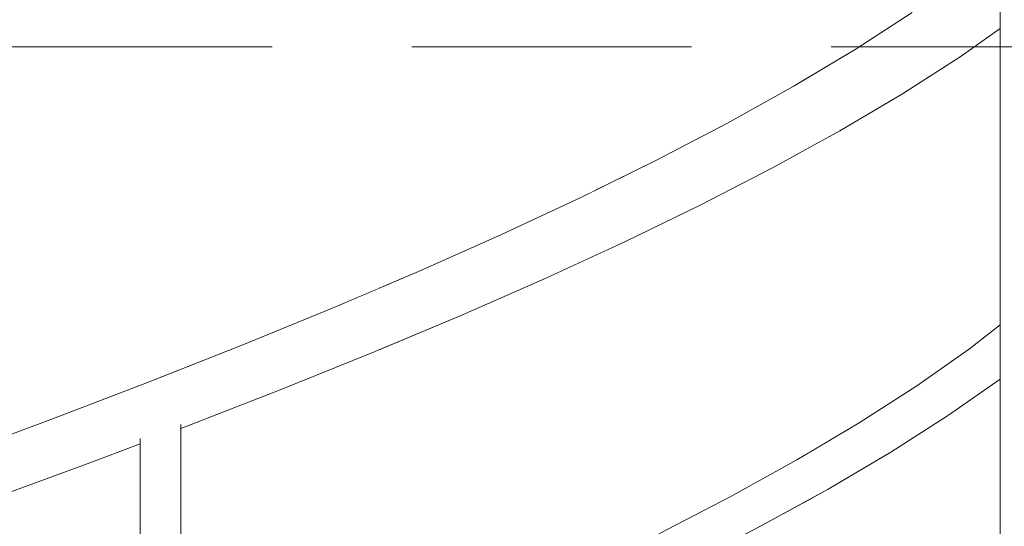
# Model space of a CAD drawing. Header units: centimetres. Extents: x 13236 to 130629, y -361 to 3059.
# Tile 61 of 71: x 77097 to 77161, y 877 to 910. Entities that reach past the tile are written whole.
import ezdxf

# ---------------------------------------------------------------- set-up
doc = ezdxf.new("R2010")
doc.units = ezdxf.units.CM
doc.header["$MEASUREMENT"] = 0
doc.linetypes.add('Przerywana gęsta', pattern=[13.5, 9, -4.5])
doc.linetypes.add('Wipeout_Contour', pattern=[100, 0, -100])
doc.layers.add('0_Nr_pióra__103', color=7, linetype='Continuous', lineweight=5)
doc.layers.add('inw_ściany zewnętrzne_Nr_pióra__61', color=251, linetype='Continuous', lineweight=13)
doc.layers.add('inw_schody zewnętrzne', color=7, linetype='Continuous')

msp = doc.modelspace()

# ---------------------------------------------------------------- wipeouts: each hides what was drawn before it
at = {"linetype": 'Wipeout_Contour', "ltscale": 1465001.615755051}
msp.add_wipeout([(77091.32, 908.309), (77091.32, 806.309), (77106.014, 806.309), (77106.014, 811.309), (77098.207, 811.309), (77098.207, 851.309), (77098.273, 852.696), (77098.469, 854.069), (77098.793, 855.416), (77099.244, 856.722), (77099.815, 857.974), (77100.501, 859.161), (77101.296, 860.271), (77102.192, 861.293), (77103.18, 862.216), (77104.25, 863.032), (77105.392, 863.732), (77106.014, 864.032), (77106.014, 908.309)], dxfattribs=at).dxf.layer = 'inw_schody zewnętrzne'
at = {"linetype": 'Wipeout_Contour', "ltscale": 1620043.089257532}
msp.add_wipeout([(77143.406, 854.069), (77143.585, 852.696), (77143.645, 851.309), (77143.645, 811.309), (77134.267, 811.309), (77134.267, 806.309), (77147.705, 806.309), (77147.705, 908.309), (77134.267, 908.309), (77134.267, 864.916), (77134.84, 864.761), (77135.983, 864.311), (77137.081, 863.732), (77138.124, 863.032), (77139.102, 862.216), (77140.004, 861.293), (77140.823, 860.271), (77141.549, 859.161), (77142.176, 857.974), (77142.698, 856.722), (77143.109, 855.416)], dxfattribs=at).dxf.layer = 'inw_schody zewnętrzne'

# ---------------------------------------------------------------- next in the draw order: wipeouts: each hides what was drawn before it
at = {"linetype": 'Wipeout_Contour', "ltscale": 231305.667541}
msp.add_wipeout([(77093.659, 879.062), (77095.06, 879.062), (77101.57, 881.446)], dxfattribs=at)
at = {"linetype": 'Wipeout_Contour', "ltscale": 231439.188147}
msp.add_wipeout([(77138.776, 875.037), (77140.312, 875.037), (77144.94, 877.421)], dxfattribs=at)
at = {"linetype": 'Wipeout_Contour', "ltscale": 539926.905288}
msp.add_wipeout([(77120.35, 866.25), (77121.511, 866.309), (77127.603, 866.001), (77133.645, 865.079), (77134.267, 864.916), (77134.267, 908.309), (77120.35, 908.309)], dxfattribs=at).dxf.layer = 'inw_schody zewnętrzne'
at = {"linetype": 'Wipeout_Contour', "ltscale": 540119.819949}
msp.add_wipeout([(77160.607, 908.309), (77147.705, 908.309), (77147.705, 806.309), (77156.519, 806.309), (77157.774, 807.266), (77157.881, 807.353), (77160.607, 807.353)], dxfattribs=at).dxf.layer = 'inw_schody zewnętrzne'

# ---------------------------------------------------------------- next in the draw order: wipeouts: each hides what was drawn before it
at = {"linetype": 'Wipeout_Contour', "ltscale": 231310.05859}
msp.add_wipeout([(77100.042, 881.446), (77093.659, 879.062), (77101.57, 881.446)], dxfattribs=at)
at = {"linetype": 'Wipeout_Contour', "ltscale": 231435.86443}
msp.add_wipeout([(77138.384, 876.941), (77138.776, 875.037), (77143.343, 877.421)], dxfattribs=at)
at = {"linetype": 'Wipeout_Contour', "ltscale": 616932.178444}
msp.add_wipeout([(77115.268, 866.001), (77120.35, 866.25), (77120.35, 908.309), (77106.014, 908.309), (77106.014, 864.032), (77106.577, 864.311), (77107.792, 864.761), (77109.042, 865.079)], dxfattribs=at).dxf.layer = 'inw_schody zewnętrzne'

# ---------------------------------------------------------------- next in the draw order: wipeouts: each hides what was drawn before it
at = {"linetype": 'Wipeout_Contour', "ltscale": 308126.449673}
msp.add_wipeout([(76934.573, 908.793), (76936.362, 907.623), (77115.486, 1031.632), (77115.486, 1034.04)], dxfattribs=at)
at = {"linetype": 'Wipeout_Contour', "ltscale": 231302.033333}
msp.add_wipeout([(77092.847, 881.918), (77093.659, 879.062), (77100.042, 881.446)], dxfattribs=at)
at = {"linetype": 'Wipeout_Contour', "ltscale": 231439.257888}
msp.add_wipeout([(77142.974, 879.324), (77138.384, 876.941), (77143.343, 877.421)], dxfattribs=at)

# ---------------------------------------------------------------- next in the draw order: wipeouts: each hides what was drawn before it
at = {"linetype": 'Wipeout_Contour', "ltscale": 231306.899957}
msp.add_wipeout([(77099.251, 884.302), (77092.847, 881.918), (77100.042, 881.446)], dxfattribs=at)
at = {"linetype": 'Wipeout_Contour', "ltscale": 231452.781611}
msp.add_wipeout([(77149.277, 879.804), (77143.343, 877.421), (77144.94, 877.421)], dxfattribs=at)

# ---------------------------------------------------------------- next in the draw order: wipeouts: each hides what was drawn before it
at = {"linetype": 'Wipeout_Contour', "ltscale": 231321.099868}
msp.add_wipeout([(77099.251, 884.302), (77100.042, 881.446), (77106.241, 883.83)], dxfattribs=at)
at = {"linetype": 'Wipeout_Contour', "ltscale": 231455.052067}
msp.add_wipeout([(77143.343, 877.421), (77149.277, 879.804), (77147.624, 879.804)], dxfattribs=at)

# ---------------------------------------------------------------- next in the draw order: wipeouts: each hides what was drawn before it
at = {"linetype": 'Wipeout_Contour', "ltscale": 231325.806557}
msp.add_wipeout([(77105.474, 886.686), (77099.251, 884.302), (77106.241, 883.83)], dxfattribs=at)
at = {"linetype": 'Wipeout_Contour', "ltscale": 308431.45922}
msp.add_wipeout([(77104.987, 882.947), (77100.042, 881.446), (77101.57, 881.446), (77104.987, 882.734)], dxfattribs=at)
at = {"linetype": 'Wipeout_Contour', "ltscale": 231449.383523}
msp.add_wipeout([(77142.974, 879.324), (77143.343, 877.421), (77147.624, 879.804)], dxfattribs=at)

# ---------------------------------------------------------------- next in the draw order: linework, layer by layer
at = {"layer": '0_Nr_pióra__103', "linetype": 'Continuous'}
for p, q in [((77092.847, 881.918), (77099.251, 884.302)), ((77140.312, 875.037), (77144.94, 877.421))]:
    msp.add_line(p, q, dxfattribs=at)

# ---------------------------------------------------------------- next in the draw order: wipeouts: each hides what was drawn before it
at = {"linetype": 'Wipeout_Contour', "ltscale": 462681.962298}
msp.add_wipeout([(77114.013, 886.214), (77106.241, 883.83), (77106.834, 883.83), (77107.613, 883.979), (77107.613, 883.83), (77107.893, 883.83)], dxfattribs=at)
at = {"linetype": 'Wipeout_Contour', "ltscale": 231452.514766}
msp.add_wipeout([(77142.974, 879.324), (77147.624, 879.804), (77147.279, 881.708)], dxfattribs=at)

# ---------------------------------------------------------------- next in the draw order: linework, layer by layer
at = {"layer": '0_Nr_pióra__103', "linetype": 'Continuous'}
msp.add_line((77138.384, 876.941), (77142.974, 879.324), dxfattribs=at)

# ---------------------------------------------------------------- next in the draw order: wipeouts: each hides what was drawn before it
at = {"linetype": 'Wipeout_Contour', "ltscale": 231347.478814}
msp.add_wipeout([(77106.241, 883.83), (77114.013, 886.214), (77112.241, 886.214)], dxfattribs=at)
at = {"linetype": 'Wipeout_Contour', "ltscale": 231465.496072}
msp.add_wipeout([(77147.624, 879.804), (77149.277, 879.804), (77153.314, 882.188)], dxfattribs=at)

# ---------------------------------------------------------------- next in the draw order: wipeouts: each hides what was drawn before it
at = {"linetype": 'Wipeout_Contour', "ltscale": 231339.60228}
msp.add_wipeout([(77105.474, 886.686), (77106.241, 883.83), (77112.241, 886.214)], dxfattribs=at)
at = {"linetype": 'Wipeout_Contour', "ltscale": 231467.455836}
msp.add_wipeout([(77147.624, 879.804), (77153.314, 882.188), (77151.608, 882.188)], dxfattribs=at)

# ---------------------------------------------------------------- next in the draw order: wipeouts: each hides what was drawn before it
at = {"linetype": 'Wipeout_Contour', "ltscale": 231344.136149}
msp.add_wipeout([(77105.474, 886.686), (77112.241, 886.214), (77111.5, 889.07)], dxfattribs=at)
at = {"linetype": 'Wipeout_Contour', "ltscale": 462658.010331}
msp.add_wipeout([(77100.042, 881.446), (77104.987, 882.947), (77104.987, 883.081), (77105.775, 883.624), (77106.834, 883.83), (77106.241, 883.83)], dxfattribs=at)
at = {"linetype": 'Wipeout_Contour', "ltscale": 231338.808211}
msp.add_wipeout([(77107.893, 883.83), (77107.613, 883.745), (77107.613, 883.724)], dxfattribs=at)
at = {"linetype": 'Wipeout_Contour', "ltscale": 231462.033815}
msp.add_wipeout([(77147.279, 881.708), (77147.624, 879.804), (77151.608, 882.188)], dxfattribs=at)

# ---------------------------------------------------------------- next in the draw order: linework, layer by layer
at = {"layer": '0_Nr_pióra__103', "linetype": 'Continuous'}
for p, q in [((77099.251, 884.302), (77105.474, 886.686)), ((77104.987, 862.444), (77104.987, 883.081)), ((77101.57, 881.446), (77104.987, 882.734)), ((77095.06, 879.062), (77101.57, 881.446)), ((77144.94, 877.421), (77149.277, 879.804))]:
    msp.add_line(p, q, dxfattribs=at)

# ---------------------------------------------------------------- next in the draw order: wipeouts: each hides what was drawn before it
at = {"linetype": 'Wipeout_Contour', "ltscale": 231361.737811}
msp.add_wipeout([(77119.916, 888.598), (77112.241, 886.214), (77114.013, 886.214)], dxfattribs=at)
at = {"linetype": 'Wipeout_Contour', "ltscale": 231338.818652}
msp.add_wipeout([(77107.613, 883.83), (77107.613, 883.745), (77107.893, 883.83)], dxfattribs=at)
at = {"linetype": 'Wipeout_Contour', "ltscale": 231464.893506}
msp.add_wipeout([(77147.279, 881.708), (77151.608, 882.188), (77151.288, 884.092)], dxfattribs=at)

# ---------------------------------------------------------------- next in the draw order: linework, layer by layer
at = {"layer": '0_Nr_pióra__103', "linetype": 'Continuous'}
for p, q in [((77107.613, 863.472), (77107.613, 883.979)), ((77107.613, 883.724), (77107.893, 883.83)), ((77142.974, 879.324), (77147.279, 881.708))]:
    msp.add_line(p, q, dxfattribs=at)

# ---------------------------------------------------------------- next in the draw order: wipeouts: each hides what was drawn before it
at = {"linetype": 'Wipeout_Contour', "ltscale": 231365.269101}
msp.add_wipeout([(77118.029, 888.598), (77112.241, 886.214), (77119.916, 888.598)], dxfattribs=at)
at = {"linetype": 'Wipeout_Contour', "ltscale": 231477.301173}
msp.add_wipeout([(77151.608, 882.188), (77153.314, 882.188), (77157.041, 884.572)], dxfattribs=at)

# ---------------------------------------------------------------- next in the draw order: wipeouts: each hides what was drawn before it
at = {"linetype": 'Wipeout_Contour', "ltscale": 231357.496862}
msp.add_wipeout([(77111.5, 889.07), (77112.241, 886.214), (77118.029, 888.598)], dxfattribs=at)
at = {"linetype": 'Wipeout_Contour', "ltscale": 231478.948658}
msp.add_wipeout([(77151.608, 882.188), (77157.041, 884.572), (77155.286, 884.572)], dxfattribs=at)

# ---------------------------------------------------------------- next in the draw order: linework, layer by layer
at = {"layer": '0_Nr_pióra__103', "linetype": 'Continuous'}
msp.add_line((77107.893, 883.83), (77114.013, 886.214), dxfattribs=at)

# ---------------------------------------------------------------- next in the draw order: wipeouts: each hides what was drawn before it
at = {"linetype": 'Wipeout_Contour', "ltscale": 231361.845438}
msp.add_wipeout([(77117.315, 891.453), (77111.5, 889.07), (77118.029, 888.598)], dxfattribs=at)
at = {"linetype": 'Wipeout_Contour', "ltscale": 231473.785473}
msp.add_wipeout([(77151.288, 884.092), (77151.608, 882.188), (77155.286, 884.572)], dxfattribs=at)

# ---------------------------------------------------------------- next in the draw order: linework, layer by layer
at = {"layer": '0_Nr_pióra__103', "linetype": 'Continuous'}
for p, q in [((77105.474, 886.686), (77111.5, 889.07)), ((77149.277, 879.804), (77153.314, 882.188))]:
    msp.add_line(p, q, dxfattribs=at)

# ---------------------------------------------------------------- next in the draw order: wipeouts: each hides what was drawn before it
at = {"linetype": 'Wipeout_Contour', "ltscale": 231379.163473}
msp.add_wipeout([(77118.029, 888.598), (77119.916, 888.598), (77125.589, 890.981)], dxfattribs=at)
at = {"linetype": 'Wipeout_Contour', "ltscale": 231476.36492}
msp.add_wipeout([(77151.288, 884.092), (77155.286, 884.572), (77154.992, 886.476)], dxfattribs=at)

# ---------------------------------------------------------------- next in the draw order: linework, layer by layer
at = {"layer": '0_Nr_pióra__103', "linetype": 'Continuous'}
msp.add_line((77147.279, 881.708), (77151.288, 884.092), dxfattribs=at)

# ---------------------------------------------------------------- next in the draw order: wipeouts: each hides what was drawn before it
at = {"linetype": 'Wipeout_Contour', "ltscale": 231382.389842}
msp.add_wipeout([(77118.029, 888.598), (77125.589, 890.981), (77123.59, 890.981)], dxfattribs=at)
at = {"linetype": 'Wipeout_Contour', "ltscale": 308653.052788}
msp.add_wipeout([(77160.368, 886.919), (77155.286, 884.572), (77157.041, 884.572), (77160.368, 886.899)], dxfattribs=at)

# ---------------------------------------------------------------- next in the draw order: wipeouts: each hides what was drawn before it
at = {"linetype": 'Wipeout_Contour', "ltscale": 231374.741346}
msp.add_wipeout([(77117.315, 891.453), (77118.029, 888.598), (77123.59, 890.981)], dxfattribs=at)
at = {"linetype": 'Wipeout_Contour', "ltscale": 308654.383709}
msp.add_wipeout([(77158.649, 886.956), (77155.286, 884.572), (77160.368, 886.919), (77160.368, 886.956)], dxfattribs=at)

# ---------------------------------------------------------------- next in the draw order: linework, layer by layer
at = {"layer": '0_Nr_pióra__103', "linetype": 'Continuous'}
msp.add_line((77114.013, 886.214), (77119.916, 888.598), dxfattribs=at)

# ---------------------------------------------------------------- next in the draw order: wipeouts: each hides what was drawn before it
at = {"linetype": 'Wipeout_Contour', "ltscale": 231378.892596}
msp.add_wipeout([(77117.315, 891.453), (77123.59, 890.981), (77122.905, 893.837)], dxfattribs=at)
at = {"linetype": 'Wipeout_Contour', "ltscale": 231484.610794}
msp.add_wipeout([(77158.649, 886.956), (77154.992, 886.476), (77155.286, 884.572)], dxfattribs=at)

# ---------------------------------------------------------------- next in the draw order: linework, layer by layer
at = {"layer": '0_Nr_pióra__103', "linetype": 'Continuous'}
for p, q in [((77111.5, 889.07), (77117.315, 891.453)), ((77153.314, 882.188), (77157.041, 884.572))]:
    msp.add_line(p, q, dxfattribs=at)

# ---------------------------------------------------------------- next in the draw order: wipeouts: each hides what was drawn before it
at = {"linetype": 'Wipeout_Contour', "ltscale": 231395.886789}
msp.add_wipeout([(77123.59, 890.981), (77125.589, 890.981), (77131.017, 893.365)], dxfattribs=at)
at = {"linetype": 'Wipeout_Contour', "ltscale": 231486.901968}
msp.add_wipeout([(77158.381, 888.86), (77154.992, 886.476), (77158.649, 886.956)], dxfattribs=at)

# ---------------------------------------------------------------- next in the draw order: linework, layer by layer
at = {"layer": '0_Nr_pióra__103', "linetype": 'Continuous'}
msp.add_line((77151.288, 884.092), (77154.992, 886.476), dxfattribs=at)

# ---------------------------------------------------------------- next in the draw order: wipeouts: each hides what was drawn before it
at = {"linetype": 'Wipeout_Contour', "ltscale": 231398.800769}
msp.add_wipeout([(77128.911, 893.365), (77123.59, 890.981), (77131.017, 893.365)], dxfattribs=at)
at = {"linetype": 'Wipeout_Contour', "ltscale": 231494.18181}
msp.add_wipeout([(77158.649, 886.956), (77160.368, 886.956), (77160.368, 887.796)], dxfattribs=at)

# ---------------------------------------------------------------- next in the draw order: wipeouts: each hides what was drawn before it
at = {"linetype": 'Wipeout_Contour', "ltscale": 231391.295008}
msp.add_wipeout([(77128.911, 893.365), (77122.905, 893.837), (77123.59, 890.981)], dxfattribs=at)
at = {"linetype": 'Wipeout_Contour', "ltscale": 231494.204455}
msp.add_wipeout([(77158.649, 886.956), (77160.368, 887.796), (77160.368, 888.3)], dxfattribs=at)

# ---------------------------------------------------------------- next in the draw order: linework, layer by layer
at = {"layer": '0_Nr_pióra__103', "linetype": 'Continuous'}
msp.add_line((77119.916, 888.598), (77125.589, 890.981), dxfattribs=at)

# ---------------------------------------------------------------- next in the draw order: wipeouts: each hides what was drawn before it
at = {"linetype": 'Wipeout_Contour', "ltscale": 231395.237368}
msp.add_wipeout([(77128.256, 896.221), (77122.905, 893.837), (77128.911, 893.365)], dxfattribs=at)
at = {"linetype": 'Wipeout_Contour', "ltscale": 308658.090455}
msp.add_wipeout([(77158.381, 888.86), (77158.649, 886.956), (77160.368, 888.3), (77160.368, 889.147)], dxfattribs=at)

# ---------------------------------------------------------------- next in the draw order: linework, layer by layer
at = {"layer": '0_Nr_pióra__103', "linetype": 'Continuous'}
for p, q in [((77117.315, 891.453), (77122.905, 893.837)), ((77157.041, 884.572), (77160.368, 886.899))]:
    msp.add_line(p, q, dxfattribs=at)

# ---------------------------------------------------------------- next in the draw order: wipeouts: each hides what was drawn before it
at = {"linetype": 'Wipeout_Contour', "ltscale": 231411.868098}
msp.add_wipeout([(77136.187, 895.749), (77128.911, 893.365), (77131.017, 893.365)], dxfattribs=at)
at = {"linetype": 'Wipeout_Contour', "ltscale": 231493.993521}
msp.add_wipeout([(77158.381, 888.86), (77160.368, 889.147), (77160.368, 890.403)], dxfattribs=at)

# ---------------------------------------------------------------- next in the draw order: linework, layer by layer
at = {"layer": '0_Nr_pióra__103', "linetype": 'Continuous'}
for p, q in [((77158.381, 888.86), (77160.368, 890.403)), ((77154.992, 886.476), (77158.381, 888.86))]:
    msp.add_line(p, q, dxfattribs=at)

# ---------------------------------------------------------------- next in the draw order: wipeouts: each hides what was drawn before it
at = {"linetype": 'Wipeout_Contour', "ltscale": 231414.463311}
msp.add_wipeout([(77128.911, 893.365), (77136.187, 895.749), (77133.98, 895.749)], dxfattribs=at)

# ---------------------------------------------------------------- next in the draw order: wipeouts: each hides what was drawn before it
at = {"linetype": 'Wipeout_Contour', "ltscale": 231407.118762}
msp.add_wipeout([(77128.256, 896.221), (77128.911, 893.365), (77133.98, 895.749)], dxfattribs=at)

# ---------------------------------------------------------------- next in the draw order: linework, layer by layer
at = {"layer": '0_Nr_pióra__103', "linetype": 'Continuous'}
msp.add_line((77125.589, 890.981), (77131.017, 893.365), dxfattribs=at)

# ---------------------------------------------------------------- next in the draw order: wipeouts: each hides what was drawn before it
at = {"linetype": 'Wipeout_Contour', "ltscale": 231410.841167}
msp.add_wipeout([(77128.256, 896.221), (77133.98, 895.749), (77133.358, 898.605)], dxfattribs=at)

# ---------------------------------------------------------------- next in the draw order: linework, layer by layer
at = {"layer": '0_Nr_pióra__103', "linetype": 'Continuous'}
msp.add_line((77122.905, 893.837), (77128.256, 896.221), dxfattribs=at)

# ---------------------------------------------------------------- next in the draw order: wipeouts: each hides what was drawn before it
at = {"linetype": 'Wipeout_Contour', "ltscale": 231427.069481}
msp.add_wipeout([(77133.98, 895.749), (77136.187, 895.749), (77141.088, 898.133)], dxfattribs=at)

# ---------------------------------------------------------------- next in the draw order: wipeouts: each hides what was drawn before it
at = {"linetype": 'Wipeout_Contour', "ltscale": 231429.340696}
msp.add_wipeout([(77138.785, 898.133), (77133.98, 895.749), (77141.088, 898.133)], dxfattribs=at)

# ---------------------------------------------------------------- next in the draw order: wipeouts: each hides what was drawn before it
at = {"linetype": 'Wipeout_Contour', "ltscale": 231422.175253}
msp.add_wipeout([(77133.358, 898.605), (77133.98, 895.749), (77138.785, 898.133)], dxfattribs=at)

# ---------------------------------------------------------------- next in the draw order: linework, layer by layer
at = {"layer": '0_Nr_pióra__103', "linetype": 'Continuous'}
msp.add_line((77131.017, 893.365), (77136.187, 895.749), dxfattribs=at)

# ---------------------------------------------------------------- next in the draw order: wipeouts: each hides what was drawn before it
at = {"linetype": 'Wipeout_Contour', "ltscale": 231425.667161}
msp.add_wipeout([(77133.358, 898.605), (77138.785, 898.133), (77138.196, 900.989)], dxfattribs=at)

# ---------------------------------------------------------------- next in the draw order: linework, layer by layer
at = {"layer": '0_Nr_pióra__103', "linetype": 'Continuous'}
msp.add_line((77128.256, 896.221), (77133.358, 898.605), dxfattribs=at)

# ---------------------------------------------------------------- next in the draw order: wipeouts: each hides what was drawn before it
at = {"linetype": 'Wipeout_Contour', "ltscale": 231441.454852}
msp.add_wipeout([(77138.785, 898.133), (77141.088, 898.133), (77145.708, 900.517)], dxfattribs=at)

# ---------------------------------------------------------------- next in the draw order: wipeouts: each hides what was drawn before it
at = {"linetype": 'Wipeout_Contour', "ltscale": 231443.398034}
msp.add_wipeout([(77138.785, 898.133), (77145.708, 900.517), (77143.314, 900.517)], dxfattribs=at)

# ---------------------------------------------------------------- next in the draw order: wipeouts: each hides what was drawn before it
at = {"linetype": 'Wipeout_Contour', "ltscale": 231436.428947}
msp.add_wipeout([(77143.314, 900.517), (77138.196, 900.989), (77138.785, 898.133)], dxfattribs=at)

# ---------------------------------------------------------------- next in the draw order: linework, layer by layer
at = {"layer": '0_Nr_pióra__103', "linetype": 'Continuous'}
msp.add_line((77136.187, 895.749), (77141.088, 898.133), dxfattribs=at)

# ---------------------------------------------------------------- next in the draw order: wipeouts: each hides what was drawn before it
at = {"linetype": 'Wipeout_Contour', "ltscale": 231439.680361}
msp.add_wipeout([(77142.76, 903.372), (77138.196, 900.989), (77143.314, 900.517)], dxfattribs=at)

# ---------------------------------------------------------------- next in the draw order: linework, layer by layer
at = {"layer": '0_Nr_pióra__103', "linetype": 'Continuous'}
msp.add_line((77133.358, 898.605), (77138.196, 900.989), dxfattribs=at)

# ---------------------------------------------------------------- next in the draw order: wipeouts: each hides what was drawn before it
at = {"linetype": 'Wipeout_Contour', "ltscale": 231454.990019}
msp.add_wipeout([(77150.036, 902.9), (77143.314, 900.517), (77145.708, 900.517)], dxfattribs=at)

# ---------------------------------------------------------------- next in the draw order: wipeouts: each hides what was drawn before it
at = {"linetype": 'Wipeout_Contour', "ltscale": 231456.602419}
msp.add_wipeout([(77143.314, 900.517), (77150.036, 902.9), (77147.556, 902.9)], dxfattribs=at)

# ---------------------------------------------------------------- next in the draw order: wipeouts: each hides what was drawn before it
at = {"linetype": 'Wipeout_Contour', "ltscale": 231449.846213}
msp.add_wipeout([(77142.76, 903.372), (77143.314, 900.517), (77147.556, 902.9)], dxfattribs=at)

# ---------------------------------------------------------------- next in the draw order: linework, layer by layer
at = {"layer": '0_Nr_pióra__103', "linetype": 'Continuous'}
msp.add_line((77141.088, 898.133), (77145.708, 900.517), dxfattribs=at)

# ---------------------------------------------------------------- next in the draw order: wipeouts: each hides what was drawn before it
at = {"linetype": 'Wipeout_Contour', "ltscale": 231452.847712}
msp.add_wipeout([(77142.76, 903.372), (77147.556, 902.9), (77147.038, 905.756)], dxfattribs=at)

# ---------------------------------------------------------------- next in the draw order: linework, layer by layer
at = {"layer": '0_Nr_pióra__103', "linetype": 'Continuous'}
msp.add_line((77138.196, 900.989), (77142.76, 903.372), dxfattribs=at)

# ---------------------------------------------------------------- next in the draw order: wipeouts: each hides what was drawn before it
at = {"linetype": 'Wipeout_Contour', "ltscale": 231467.642776}
msp.add_wipeout([(77147.556, 902.9), (77150.036, 902.9), (77154.061, 905.284)], dxfattribs=at)

# ---------------------------------------------------------------- next in the draw order: wipeouts: each hides what was drawn before it
at = {"linetype": 'Wipeout_Contour', "ltscale": 231468.923004}
msp.add_wipeout([(77147.556, 902.9), (77154.061, 905.284), (77151.502, 905.284)], dxfattribs=at)

# ---------------------------------------------------------------- next in the draw order: wipeouts: each hides what was drawn before it
at = {"linetype": 'Wipeout_Contour', "ltscale": 231462.395398}
msp.add_wipeout([(77147.038, 905.756), (77147.556, 902.9), (77151.502, 905.284)], dxfattribs=at)

# ---------------------------------------------------------------- next in the draw order: linework, layer by layer
at = {"layer": '0_Nr_pióra__103', "linetype": 'Continuous'}
msp.add_line((77145.708, 900.517), (77150.036, 902.9), dxfattribs=at)

# ---------------------------------------------------------------- next in the draw order: wipeouts: each hides what was drawn before it
at = {"linetype": 'Wipeout_Contour', "ltscale": 231465.138158}
msp.add_wipeout([(77147.038, 905.756), (77151.502, 905.284), (77151.022, 908.14)], dxfattribs=at)

# ---------------------------------------------------------------- next in the draw order: linework, layer by layer
at = {"layer": '0_Nr_pióra__103', "linetype": 'Continuous'}
msp.add_line((77142.76, 903.372), (77147.038, 905.756), dxfattribs=at)

# ---------------------------------------------------------------- next in the draw order: wipeouts: each hides what was drawn before it
at = {"linetype": 'Wipeout_Contour', "ltscale": 231479.382961}
msp.add_wipeout([(77151.502, 905.284), (77154.061, 905.284), (77157.774, 907.668)], dxfattribs=at)

# ---------------------------------------------------------------- next in the draw order: wipeouts: each hides what was drawn before it
at = {"linetype": 'Wipeout_Contour', "ltscale": 231480.331088}
msp.add_wipeout([(77151.502, 905.284), (77157.774, 907.668), (77155.142, 907.668)], dxfattribs=at)

# ---------------------------------------------------------------- next in the draw order: wipeouts: each hides what was drawn before it
at = {"linetype": 'Wipeout_Contour', "ltscale": 231474.046909}
msp.add_wipeout([(77151.022, 908.14), (77151.502, 905.284), (77155.142, 907.668)], dxfattribs=at)

# ---------------------------------------------------------------- next in the draw order: linework, layer by layer
at = {"layer": '0_Nr_pióra__103', "linetype": 'Continuous'}
msp.add_line((77150.036, 902.9), (77154.061, 905.284), dxfattribs=at)

# ---------------------------------------------------------------- next in the draw order: wipeouts: each hides what was drawn before it
at = {"linetype": 'Wipeout_Contour', "ltscale": 231476.522723}
msp.add_wipeout([(77151.022, 908.14), (77155.142, 907.668), (77154.7, 910.524)], dxfattribs=at)

# ---------------------------------------------------------------- next in the draw order: linework, layer by layer
at = {"layer": '0_Nr_pióra__103', "linetype": 'Continuous'}
msp.add_line((77147.038, 905.756), (77151.022, 908.14), dxfattribs=at)

# ---------------------------------------------------------------- next in the draw order: wipeouts: each hides what was drawn before it
at = {"linetype": 'Wipeout_Contour', "ltscale": 308654.546418}
msp.add_wipeout([(77160.368, 909.736), (77155.142, 907.668), (77157.774, 907.668), (77160.368, 909.491)], dxfattribs=at)

# ---------------------------------------------------------------- next in the draw order: wipeouts: each hides what was drawn before it
at = {"linetype": 'Wipeout_Contour', "ltscale": 308655.152997}
msp.add_wipeout([(77155.142, 907.668), (77160.368, 909.736), (77160.368, 910.052), (77158.467, 910.052)], dxfattribs=at)

# ---------------------------------------------------------------- next in the draw order: linework, layer by layer
at = {"layer": '0_Nr_pióra__103', "linetype": 'Continuous'}
msp.add_line((77160.368, 807.353), (77160.368, 915.049), dxfattribs=at)

# ---------------------------------------------------------------- next in the draw order: wipeouts: each hides what was drawn before it
at = {"linetype": 'Wipeout_Contour', "ltscale": 231484.773275}
msp.add_wipeout([(77154.7, 910.524), (77155.142, 907.668), (77158.467, 910.052)], dxfattribs=at)

# ---------------------------------------------------------------- next in the draw order: linework, layer by layer
at = {"layer": '0_Nr_pióra__103', "linetype": 'Continuous'}
for p, q in [((77151.022, 908.14), (77154.7, 910.524)), ((77157.774, 907.668), (77160.368, 909.491)), ((77154.061, 905.284), (77157.774, 907.668))]:
    msp.add_line(p, q, dxfattribs=at)
at = {"layer": 'inw_ściany zewnętrzne_Nr_pióra__61', "linetype": 'Przerywana gęsta', "ltscale": 2, "flags": 128}
msp.add_lwpolyline([(76933.486, 908.309), (77867.287, 908.309)], dxfattribs=at)

doc.saveas('drawing.dxf')
